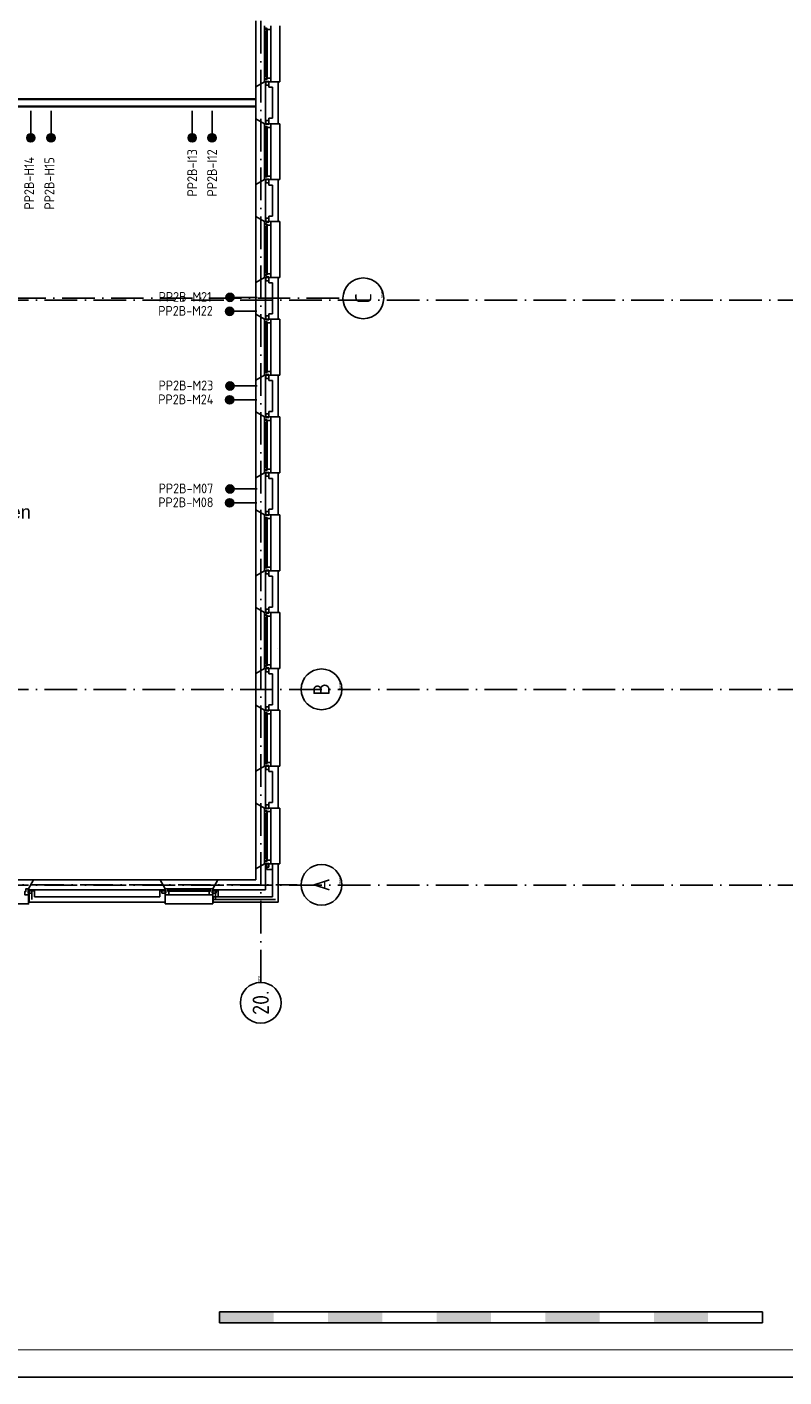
# Model space of a CAD drawing. Header units: millimetres. Extents: x -6587 to 112313, y 244 to 84344.
# Tile 27 of 42: x 79872 to 93809, y 244 to 25101. Entities that reach past the tile are written whole.
import ezdxf
from ezdxf.enums import TextEntityAlignment as Align

# ---------------------------------------------------------------- set-up
doc = ezdxf.new("R2010")
doc.units = ezdxf.units.MM
doc.header["$LTSCALE"] = 100
doc.linetypes.add('DASHDOT', pattern=[9, 6, -1.5, 0, -1.5])
doc.layers.get('0').update_dxf_attribs({"linetype": 'CONTINUOUS'})
for name, color, linetype in [('AL$1----_ALGEMEEN', 7, 'CONTINUOUS'), ('AL$7----_STRAMIEN', 1, 'DASHDOT'), ('AL21----_BUITENWAND', 4, 'CONTINUOUS'), ('AL21K---_ISOLATIE', 1, 'CONTINUOUS'), ('AL22----_BINNENWAND', 7, 'CONTINUOUS'), ('AL28----_KONSTRUKTIE', 3, 'CONTINUOUS'), ('AL31----_BUITENKOZ', 7, 'CONTINUOUS'), ('ALN-----_BLOCKNAAM', 2, 'CONTINUOUS'), ('ALXA3---_VOLZWART', 14, 'CONTINUOUS'), ('BOUW', 8, 'CONTINUOUS'), ('EB6441--_ATTRIB', 2, 'CONTINUOUS'), ('EL6441--_DATACOM', 3, 'CONTINUOUS'), ('LIJN025', 10, 'CONTINUOUS'), ('LIJN050', 90, 'CONTINUOUS'), ('SCHAALBALK', 10, 'CONTINUOUS'), ('TEKST25', 1, 'CONTINUOUS'), ('TEKST35', 50, 'CONTINUOUS'), ('TEKST50', 90, 'CONTINUOUS')]:
    doc.layers.add(name, color=color, linetype=linetype)
doc.styles.add('1_8', font='iso', dxfattribs={"width": 0.7, "height": 1.8})
doc.styles.add('BURO-025', font='BUROFONT.shx', dxfattribs={"height": 250})
doc.styles.add('ISO', font='ISO.SHX')
doc.styles.add('NORATT', font='isocp.shx')
doc.styles.add('ROMAND', font='romand')
doc.styles.get("Standard").update_dxf_attribs({"font": 'iso.shx'})

# ---------------------------------------------------------------- blocks, each defined once
blk = doc.blocks.new('A0-G')
at = {"layer": 'LIJN025'}
blk.add_lwpolyline([(1189, 841), (1189, 0), (0, 0), (0, 841)], close=True, dxfattribs=at)
at = {"layer": 'LIJN050', "const_width": 0.2}
blk.add_lwpolyline([(1184, 836), (25, 836), (25, 5), (1184, 5)], close=True, dxfattribs=at)
at = {"layer": 'SCHAALBALK'}
for p, q in [((900, 12), (900, 10)), ((1000, 12), (900, 12)), ((900, 10), (1000, 10)), ((1000, 10), (1000, 12))]:
    blk.add_line(p, q, dxfattribs=at)
for points in [[(900, 10), (900, 12), (910, 10), (910, 12)], [(920, 10), (920, 12), (930, 10), (930, 12)], [(940, 10), (940, 12), (950, 10), (950, 12)], [(960, 10), (960, 12), (970, 10), (970, 12)], [(980, 10), (980, 12), (990, 10), (990, 12)]]:
    blk.add_solid(points, dxfattribs=at)
at = {"layer": 'TEKST25', "style": 'ROMAND', "width": 2.899115}
blk.add_attdef('STATUS', text='', height=2.5, dxfattribs=at).set_placement((1143, 71.5), (1182, 71.5), align=Align.FIT)
at = {"layer": 'TEKST25', "style": 'ISO'}
for tag, p in [('E', (1144.25, 66)), ('NAAM-E', (1155.75, 66)), ('DATUM-E', (1174, 66)), ('D', (1144.25, 61)), ('NAAM-D', (1155.75, 61)), ('DATUM-D', (1174, 61)), ('C', (1144.25, 56)), ('NAAM-C', (1155.75, 56)), ('DATUM-C', (1174, 56)), ('B', (1144.25, 51)), ('NAAM-B', (1155.75, 51)), ('DATUM-B', (1174, 51)), ('A', (1144.25, 46)), ('NAAM-A', (1155.75, 46)), ('DATUM-A', (1174, 46))]:
    blk.add_attdef(tag, text='', height=2.5, dxfattribs=at).set_placement(p, align=Align.CENTER)
for tag, p in [('DATUM', (1021.75, 36.25)), ('SCHAAL', (1057, 36.25)), ('GETEKEND', (1087.25, 36.25)), ('GECONTOL.', (1122, 36.25)), ('FORMAAT', (1152.25, 28.25))]:
    blk.add_attdef(tag, p, '', height=2.5, dxfattribs=at)
at = {"layer": 'TEKST35', "style": 'ISO'}
for tag, p in [('PROJECT', (1023.5, 72.5)), ('PLAATS', (1023.5, 63.5)), ('INSTALLATIE-REGEL1', (1023.5, 52.5)), ('INSTALLATIE-REGEL2', (1023.5, 43.5))]:
    blk.add_attdef(tag, p, '', height=4, dxfattribs=at)
blk.add_attdef('PROJ.NR.', text='', height=4, dxfattribs=at).set_placement((1170, 23), align=Align.CENTER)
at = {"layer": 'TEKST50', "style": 'ISO'}
blk.add_attdef('FILE-NAAM', text='', height=5, dxfattribs=at).set_placement((1162.5, 7.5), align=Align.CENTER)
blk = doc.blocks.new('ES4X2')
for p, q in [((-0.45, 1.4), (-0.45, 2.6)), ((-0.15, 1.27), (-0.15, 2.73)), ((0.15, 1.27), (0.15, 2.73)), ((0.45, 1.4), (0.45, 2.6)), ((0, 1.25), (0, -3))]:
    blk.add_line(p, q)
blk.add_circle((0, 2), 0.75)
at = {"style": '1_8', "flags": 8}
for tag, p in [('NUMMER', (1.25, 3.5)), ('CODE', (-1.25, 3.5))]:
    blk.add_attdef(tag, text='', height=1.8, rotation=90, dxfattribs=at).set_placement(p, align=Align.MIDDLE_LEFT)
blk.add_attdef('M_CODE', text='', height=1.8, dxfattribs=at).set_placement((0, 0), align=Align.MIDDLE_CENTER)
blk = doc.blocks.new('1010')
at = {"layer": 'AL$7----_STRAMIEN', "color": 7, "linetype": 'Continuous'}
blk.add_circle((0, 750), 750, dxfattribs=at)
at = {"layer": 'AL$7----_STRAMIEN', "color": 3, "linetype": 'Continuous'}
blk.add_attdef('STR-NAAM', text='', height=600, rotation=360, dxfattribs=at).set_placement((0, 750), align=Align.MIDDLE)
at = {"layer": 'ALN-----_BLOCKNAAM', "linetype": 'Continuous'}
blk.add_text('1010', height=100, dxfattribs=at).set_placement((0, 0))
blk = doc.blocks.new('1011')
at = {"layer": 'AL$7----_STRAMIEN', "color": 7, "linetype": 'Continuous'}
blk.add_circle((-750, 0), 750, dxfattribs=at)
at = {"layer": 'AL$7----_STRAMIEN', "color": 3, "linetype": 'Continuous'}
blk.add_attdef('STR-NAAM', text='', height=600, rotation=360, dxfattribs=at).set_placement((-750, 0), align=Align.MIDDLE)
at = {"layer": 'ALN-----_BLOCKNAAM', "linetype": 'Continuous'}
blk.add_text('1011', height=100, dxfattribs=at).set_placement((0, 0))

msp = doc.modelspace()

# ---------------------------------------------------------------- linework, layer by layer
at = {"layer": 'AL$1----_ALGEMEEN', "color": 8}
msp.add_line((84474.8, 13665), (84474.8, 13665), dxfattribs=at)
at = {"layer": 'AL$7----_STRAMIEN', "color": 1}
for p, q in [((84174.8, 7509.2), (84174.8, 76734.4)), ((94298.3, 20073.8), (16060, 20073.8)), ((85619.2, 20105), (73179.8, 20105)), ((94298.3, 12904.9), (16060, 12904.9)), ((94298.3, 9298.7), (16060, 9298.7)), ((66451.1, 9305), (84848.1, 9305))]:
    msp.add_line(p, q, dxfattribs=at)
at = {"layer": 'AL21----_BUITENWAND', "color": 8}
for p, q in [((84325.8, 23990), (84325.8, 24090)), ((84325.8, 24090), (84494.8, 24090)), ((84394.8, 23990), (84325.8, 23990)), ((84394.8, 23420), (84394.8, 23990)), ((84494.8, 24090), (84494.8, 23320)), ((84325.8, 23420), (84394.8, 23420)), ((84325.8, 23320), (84325.8, 23420)), ((84494.8, 23320), (84325.8, 23320)), ((84325.8, 22190), (84325.8, 22290)), ((84325.8, 22290), (84494.8, 22290)), ((84394.8, 22190), (84325.8, 22190)), ((84394.8, 21620), (84394.8, 22190)), ((84494.8, 22290), (84494.8, 21520)), ((84325.8, 21620), (84394.8, 21620)), ((84325.8, 21520), (84325.8, 21620)), ((84494.8, 21520), (84325.8, 21520)), ((84325.8, 20390), (84325.8, 20490)), ((84325.8, 20490), (84494.8, 20490)), ((84394.8, 20390), (84325.8, 20390)), ((84394.8, 19820), (84394.8, 20390)), ((84494.8, 20490), (84494.8, 19720)), ((84325.8, 19820), (84394.8, 19820)), ((84325.8, 19720), (84325.8, 19820)), ((84494.8, 19720), (84325.8, 19720)), ((84325.8, 18590), (84325.8, 18690)), ((84325.8, 18690), (84494.8, 18690)), ((84494.8, 18690), (84494.8, 17920)), ((84394.8, 18590), (84325.8, 18590)), ((84394.8, 18020), (84394.8, 18590)), ((84325.8, 18020), (84394.8, 18020)), ((84325.8, 17920), (84325.8, 18020)), ((84494.8, 17920), (84325.8, 17920)), ((84325.8, 16790), (84325.8, 16890)), ((84325.8, 16890), (84494.8, 16890)), ((84394.8, 16790), (84325.8, 16790)), ((84394.8, 16220), (84394.8, 16790)), ((84494.8, 16890), (84494.8, 16120)), ((84325.8, 16220), (84394.8, 16220)), ((84325.8, 16120), (84325.8, 16220)), ((84494.8, 16120), (84325.8, 16120)), ((84325.8, 14990), (84325.8, 15090)), ((84325.8, 15090), (84494.8, 15090)), ((84394.8, 14990), (84325.8, 14990)), ((84394.8, 14420), (84394.8, 14990)), ((84494.8, 15090), (84494.8, 14320)), ((84325.8, 14420), (84394.8, 14420)), ((84325.8, 14320), (84325.8, 14420)), ((84494.8, 14320), (84325.8, 14320)), ((84325.8, 13190), (84325.8, 13290)), ((84325.8, 13290), (84494.8, 13290)), ((84394.8, 13190), (84325.8, 13190)), ((84394.8, 12620), (84394.8, 13190)), ((84494.8, 13290), (84494.8, 12520)), ((84325.8, 12620), (84394.8, 12620)), ((84325.8, 12520), (84325.8, 12620)), ((84494.8, 12520), (84325.8, 12520)), ((84325.8, 11390), (84325.8, 11490)), ((84325.8, 11490), (84494.8, 11490)), ((84494.8, 11490), (84494.8, 10720)), ((84394.8, 11390), (84325.8, 11390)), ((84394.8, 10820), (84394.8, 11390)), ((84325.8, 10820), (84394.8, 10820)), ((84325.8, 10720), (84325.8, 10820)), ((84494.8, 10720), (84325.8, 10720)), ((84494.8, 9690), (84284.8, 9690)), ((84284.8, 9690), (84284.8, 9590)), ((84284.8, 9590), (84394.8, 9590)), ((84494.8, 9690), (84394.8, 9690)), ((84394.8, 9690), (84394.8, 9085)), ((84394.8, 9690), (84394.8, 9085)), ((84494.8, 9690), (84394.8, 9690)), ((84394.8, 9590), (84394.8, 9085)), ((84494.8, 8985), (84494.8, 9690)), ((84494.8, 8985), (84494.8, 9690)), ((84494.8, 8985), (84494.8, 9690)), ((80009.8, 9195), (79909.8, 9195)), ((79909.8, 9195), (79909.8, 8985)), ((79909.8, 8985), (82416.8, 8985)), ((80009.8, 9085), (80009.8, 9195)), ((82316.8, 9085), (80009.8, 9085)), ((82316.8, 9195), (82316.8, 9085)), ((82416.8, 9195), (82316.8, 9195)), ((82416.8, 8985), (82416.8, 9195)), ((83291.8, 9195), (83291.8, 8985)), ((83391.8, 9195), (83291.8, 9195)), ((83291.8, 8985), (84494.8, 8985)), ((84394.8, 9085), (83299.8, 9085)), ((83299.8, 9085), (83299.8, 8985)), ((84394.8, 9085), (83299.8, 9085)), ((83299.8, 9085), (83299.8, 8985)), ((83299.8, 8985), (84494.8, 8985)), ((83299.8, 8985), (84494.8, 8985)), ((83391.8, 9085), (83391.8, 9195)), ((84394.8, 9085), (83391.8, 9085))]:
    msp.add_line(p, q, dxfattribs=at)
at = {"layer": 'AL21K---_ISOLATIE', "color": 8, "linetype": 'Continuous'}
for p, q in [((84264.8, 23990), (84264.8, 23420)), ((84264.8, 22190), (84264.8, 21620)), ((84264.8, 20390), (84264.8, 19820)), ((84264.8, 18590), (84264.8, 18020)), ((84264.8, 16790), (84264.8, 16220)), ((84264.8, 14990), (84264.8, 14420)), ((84264.8, 13190), (84264.8, 12620)), ((84264.8, 11390), (84264.8, 10820))]:
    msp.add_line(p, q, dxfattribs=at)
at = {"layer": 'AL22----_BINNENWAND', "color": 8}
for p, q in [((78174.8, 23780), (84084.8, 23780)), ((84084.8, 23630), (78174.8, 23630)), ((84084.8, 23780), (84084.8, 23630))]:
    msp.add_line(p, q, dxfattribs=at)
at = {"layer": 'AL22----_BINNENWAND', "color": 8, "linetype": 'Continuous'}
for p, q in [((84084.8, 23765), (78174.8, 23765)), ((84084.8, 23645), (78174.8, 23645))]:
    msp.add_line(p, q, dxfattribs=at)
at = {"layer": 'AL28----_KONSTRUKTIE', "color": 8}
for p, q in [((84084.8, 23997.6), (84244.8, 24090)), ((84084.8, 23412.4), (84084.8, 23997.6)), ((84244.8, 24090), (84264.8, 24090)), ((84264.8, 24090), (84264.8, 23320)), ((84244.8, 23320), (84084.8, 23412.4)), ((84264.8, 23320), (84244.8, 23320)), ((84084.8, 22197.6), (84244.8, 22290)), ((84084.8, 21612.4), (84084.8, 22197.6)), ((84244.8, 22290), (84264.8, 22290)), ((84264.8, 22290), (84264.8, 21520)), ((84394.8, 22290), (84394.8, 22290)), ((84244.8, 21520), (84084.8, 21612.4)), ((84264.8, 21520), (84244.8, 21520)), ((84084.8, 20397.6), (84244.8, 20490)), ((84084.8, 19812.4), (84084.8, 20397.6)), ((84244.8, 20490), (84264.8, 20490)), ((84264.8, 20490), (84264.8, 19720)), ((84244.8, 19720), (84084.8, 19812.4)), ((84264.8, 19720), (84244.8, 19720)), ((84084.8, 18597.6), (84244.8, 18690)), ((84244.8, 18690), (84264.8, 18690)), ((84264.8, 18690), (84264.8, 17920)), ((84084.8, 18012.4), (84084.8, 18597.6)), ((84244.8, 17920), (84084.8, 18012.4)), ((84264.8, 17920), (84244.8, 17920)), ((84084.8, 16797.6), (84244.8, 16890)), ((84084.8, 16212.4), (84084.8, 16797.6)), ((84244.8, 16890), (84264.8, 16890)), ((84264.8, 16890), (84264.8, 16120)), ((84244.8, 16120), (84084.8, 16212.4)), ((84264.8, 16120), (84244.8, 16120)), ((84084.8, 14997.6), (84244.8, 15090)), ((84084.8, 14412.4), (84084.8, 14997.6)), ((84244.8, 15090), (84264.8, 15090)), ((84264.8, 15090), (84264.8, 14320)), ((84244.8, 14320), (84084.8, 14412.4)), ((84264.8, 14320), (84244.8, 14320)), ((84084.8, 13197.6), (84244.8, 13290)), ((84084.8, 12612.4), (84084.8, 13197.6)), ((84244.8, 13290), (84264.8, 13290)), ((84264.8, 13290), (84264.8, 12520)), ((84244.8, 12520), (84084.8, 12612.4)), ((84264.8, 12520), (84244.8, 12520)), ((84084.8, 11397.6), (84244.8, 11490)), ((84244.8, 11490), (84264.8, 11490)), ((84264.8, 11490), (84264.8, 10720)), ((84084.8, 10812.4), (84084.8, 11397.6)), ((84244.8, 10720), (84084.8, 10812.4)), ((84264.8, 10720), (84244.8, 10720)), ((79994.2, 9395), (79901.8, 9235)), ((79901.8, 9235), (79901.8, 9215)), ((79901.8, 9215), (82416.8, 9215)), ((82324.5, 9395), (79994.2, 9395)), ((82416.8, 9235), (82324.5, 9395)), ((82416.8, 9215), (82416.8, 9235))]:
    msp.add_line(p, q, dxfattribs=at)
at = {"layer": 'AL28----_KONSTRUKTIE', "color": 8, "linetype": 'Continuous'}
for p, q in [((84244.8, 9690), (84084.8, 9597.6)), ((84084.8, 9597.6), (84084.8, 9395)), ((84264.8, 9690), (84244.8, 9690)), ((84264.8, 9215), (84264.8, 9690)), ((83384.2, 9395), (83291.8, 9235)), ((83291.8, 9235), (83291.8, 9215)), ((83291.8, 9215), (84264.8, 9215)), ((84084.8, 9395), (83384.2, 9395))]:
    msp.add_line(p, q, dxfattribs=at)
at = {"layer": 'AL31----_BUITENKOZ', "color": 8}
for p, q in [((84084.8, 25212.4), (84084.8, 23997.6)), ((84244.8, 25076), (84244.8, 25120)), ((84358.8, 25120), (84358.8, 25053)), ((84524.8, 24090), (84524.8, 25120)), ((84241.8, 25063.3), (84246.1, 25065.7)), ((84241.8, 25020.8), (84241.8, 25063.3)), ((84282.8, 25020.8), (84241.8, 25020.8)), ((84241.8, 24189.2), (84241.8, 25020.8)), ((84244.1, 25020.8), (84257.7, 25020.8)), ((84244.1, 25003.8), (84244.1, 25020.8)), ((84257.7, 25003.8), (84244.1, 25003.8)), ((84280.8, 25076), (84244.8, 25076)), ((84246.1, 25065.7), (84246.1, 25072.8)), ((84246.1, 25072.8), (84275.8, 25072.8)), ((84257.7, 25020.8), (84257.7, 25003.8)), ((84275.8, 25072.8), (84275.8, 25050.3)), ((84275.8, 25050.3), (84280.8, 25050.3)), ((84280.8, 25070), (84280.8, 25076)), ((84295.8, 25070), (84280.8, 25070)), ((84280.8, 25050.3), (84280.8, 25058.3)), ((84280.8, 25058.3), (84295.8, 25058.3)), ((84282.8, 25003.8), (84282.8, 25020.8)), ((84295.8, 25005.9), (84282.8, 25003.8)), ((84295.8, 25053), (84295.8, 25070)), ((84295.8, 25058.3), (84295.8, 25053)), ((84358.8, 25053), (84295.8, 25053)), ((84295.8, 25053), (84295.8, 25005.9)), ((84295.8, 24204.1), (84295.8, 25005.9)), ((84358.8, 24157), (84358.8, 25053)), ((84282.8, 24189.2), (84241.8, 24189.2)), ((84241.8, 24189.2), (84241.8, 24146.7)), ((84241.8, 24146.7), (84246.1, 24144.2)), ((84257.7, 24206.2), (84244.1, 24206.2)), ((84244.1, 24206.2), (84244.1, 24189.2)), ((84244.1, 24189.2), (84257.7, 24189.2)), ((84280.8, 24134), (84244.8, 24134)), ((84244.8, 24134), (84244.8, 24090)), ((84246.1, 24144.2), (84246.1, 24137.2)), ((84246.1, 24137.2), (84275.8, 24137.2)), ((84257.7, 24189.2), (84257.7, 24206.2)), ((84275.8, 24137.2), (84275.8, 24159.7)), ((84275.8, 24159.7), (84280.8, 24159.7)), ((84280.8, 24159.7), (84280.8, 24151.7)), ((84280.8, 24151.7), (84295.8, 24151.7)), ((84295.8, 24140), (84280.8, 24140)), ((84280.8, 24140), (84280.8, 24134)), ((84295.8, 24204.1), (84282.8, 24206.2)), ((84282.8, 24206.2), (84282.8, 24189.2)), ((84295.8, 24157), (84295.8, 24204.1)), ((84358.8, 24157), (84295.8, 24157)), ((84295.8, 24157), (84295.8, 24140)), ((84295.8, 24151.7), (84295.8, 24157)), ((84358.8, 24090), (84358.8, 24157)), ((84084.8, 23997.6), (84244.8, 24090)), ((84244.8, 24090), (84524.8, 24090)), ((84244.8, 24090), (84269.8, 24090)), ((84269.8, 24100), (84325.8, 24100)), ((84269.8, 24029), (84269.8, 24100)), ((84269.8, 24090), (84269.8, 24100)), ((84269.8, 24100), (84325.8, 24100)), ((84325.8, 24029), (84269.8, 24029)), ((84325.8, 24100), (84325.8, 24029)), ((84325.8, 24100), (84325.8, 24090)), ((84325.8, 24090), (84358.8, 24090)), ((84244.8, 23320), (84084.8, 23412.4)), ((84084.8, 23412.4), (84084.8, 22197.6)), ((84325.8, 23381), (84269.8, 23381)), ((84269.8, 23381), (84269.8, 23310)), ((84325.8, 23310), (84325.8, 23381)), ((84524.8, 23320), (84244.8, 23320)), ((84244.8, 22340), (84244.8, 23270)), ((84269.8, 23310), (84325.8, 23310)), ((84358.8, 22357), (84358.8, 23253)), ((84524.8, 22290), (84524.8, 23320)), ((84084.8, 22197.6), (84244.8, 22290)), ((84244.8, 22290), (84524.8, 22290)), ((84269.8, 22300), (84325.8, 22300)), ((84269.8, 22229), (84269.8, 22300)), ((84325.8, 22229), (84269.8, 22229)), ((84325.8, 22300), (84325.8, 22229)), ((84244.8, 21520), (84084.8, 21612.4)), ((84084.8, 21612.4), (84084.8, 20397.6)), ((84241.8, 21463.3), (84246.1, 21465.7)), ((84241.8, 21420.8), (84241.8, 21463.3)), ((84282.8, 21420.8), (84241.8, 21420.8)), ((84241.8, 20589.2), (84241.8, 21420.8)), ((84244.1, 21420.8), (84257.7, 21420.8)), ((84244.1, 21403.8), (84244.1, 21420.8)), ((84257.7, 21403.8), (84244.1, 21403.8)), ((84524.8, 21520), (84244.8, 21520)), ((84244.8, 21520), (84269.8, 21520)), ((84244.8, 21476), (84244.8, 21520)), ((84280.8, 21476), (84244.8, 21476)), ((84246.1, 21465.7), (84246.1, 21472.8)), ((84246.1, 21472.8), (84275.8, 21472.8)), ((84257.7, 21420.8), (84257.7, 21403.8)), ((84325.8, 21581), (84269.8, 21581)), ((84269.8, 21581), (84269.8, 21510)), ((84269.8, 21520), (84269.8, 21510)), ((84269.8, 21510), (84325.8, 21510)), ((84269.8, 21510), (84325.8, 21510)), ((84275.8, 21472.8), (84275.8, 21450.3)), ((84275.8, 21450.3), (84280.8, 21450.3)), ((84280.8, 21470), (84280.8, 21476)), ((84295.8, 21470), (84280.8, 21470)), ((84280.8, 21450.3), (84280.8, 21458.3)), ((84280.8, 21458.3), (84295.8, 21458.3)), ((84282.8, 21403.8), (84282.8, 21420.8)), ((84295.8, 21405.9), (84282.8, 21403.8)), ((84295.8, 21453), (84295.8, 21470)), ((84295.8, 21458.3), (84295.8, 21453)), ((84358.8, 21453), (84295.8, 21453)), ((84295.8, 21453), (84295.8, 21405.9)), ((84295.8, 20604.1), (84295.8, 21405.9)), ((84325.8, 21510), (84325.8, 21581)), ((84325.8, 21510), (84325.8, 21520)), ((84325.8, 21520), (84358.8, 21520)), ((84358.8, 21520), (84358.8, 21453)), ((84358.8, 20557), (84358.8, 21453)), ((84524.8, 20490), (84524.8, 21520)), ((84084.8, 20397.6), (84244.8, 20490)), ((84282.8, 20589.2), (84241.8, 20589.2)), ((84241.8, 20589.2), (84241.8, 20546.7)), ((84241.8, 20546.7), (84246.1, 20544.2)), ((84257.7, 20606.2), (84244.1, 20606.2)), ((84244.1, 20606.2), (84244.1, 20589.2)), ((84244.1, 20589.2), (84257.7, 20589.2)), ((84280.8, 20534), (84244.8, 20534)), ((84244.8, 20534), (84244.8, 20490)), ((84244.8, 20490), (84524.8, 20490)), ((84244.8, 20490), (84269.8, 20490)), ((84246.1, 20544.2), (84246.1, 20537.2)), ((84246.1, 20537.2), (84275.8, 20537.2)), ((84257.7, 20589.2), (84257.7, 20606.2)), ((84269.8, 20500), (84325.8, 20500)), ((84269.8, 20429), (84269.8, 20500)), ((84269.8, 20490), (84269.8, 20500)), ((84269.8, 20500), (84325.8, 20500)), ((84325.8, 20429), (84269.8, 20429)), ((84275.8, 20537.2), (84275.8, 20559.7)), ((84275.8, 20559.7), (84280.8, 20559.7)), ((84280.8, 20559.7), (84280.8, 20551.7)), ((84280.8, 20551.7), (84295.8, 20551.7)), ((84295.8, 20540), (84280.8, 20540)), ((84280.8, 20540), (84280.8, 20534)), ((84295.8, 20604.1), (84282.8, 20606.2)), ((84282.8, 20606.2), (84282.8, 20589.2)), ((84295.8, 20557), (84295.8, 20604.1)), ((84358.8, 20557), (84295.8, 20557)), ((84295.8, 20557), (84295.8, 20540)), ((84295.8, 20551.7), (84295.8, 20557)), ((84325.8, 20500), (84325.8, 20429)), ((84325.8, 20500), (84325.8, 20490)), ((84325.8, 20490), (84358.8, 20490)), ((84358.8, 20490), (84358.8, 20557)), ((84244.8, 19720), (84084.8, 19812.4)), ((84084.8, 19812.4), (84084.8, 18597.6)), ((84524.8, 19720), (84244.8, 19720)), ((84244.8, 18740), (84244.8, 19670)), ((84325.8, 19781), (84269.8, 19781)), ((84269.8, 19781), (84269.8, 19710)), ((84269.8, 19710), (84325.8, 19710)), ((84325.8, 19710), (84325.8, 19781)), ((84358.8, 18757), (84358.8, 19653)), ((84524.8, 18690), (84524.8, 19720)), ((84084.8, 18597.6), (84244.8, 18690)), ((84244.8, 18690), (84524.8, 18690)), ((84269.8, 18700), (84325.8, 18700)), ((84269.8, 18629), (84269.8, 18700)), ((84325.8, 18700), (84325.8, 18629)), ((84325.8, 18629), (84269.8, 18629)), ((84244.8, 17920), (84084.8, 18012.4)), ((84084.8, 18012.4), (84084.8, 16797.6)), ((84524.8, 17920), (84244.8, 17920)), ((84244.8, 17920), (84269.8, 17920)), ((84244.8, 17876), (84244.8, 17920)), ((84325.8, 17981), (84269.8, 17981)), ((84269.8, 17981), (84269.8, 17910)), ((84269.8, 17920), (84269.8, 17910)), ((84269.8, 17910), (84325.8, 17910)), ((84269.8, 17910), (84325.8, 17910)), ((84325.8, 17910), (84325.8, 17981)), ((84325.8, 17910), (84325.8, 17920)), ((84325.8, 17920), (84358.8, 17920)), ((84358.8, 17920), (84358.8, 17853)), ((84524.8, 16890), (84524.8, 17920)), ((84241.8, 17863.3), (84246.1, 17865.7)), ((84241.8, 17820.8), (84241.8, 17863.3)), ((84282.8, 17820.8), (84241.8, 17820.8)), ((84241.8, 16989.2), (84241.8, 17820.8)), ((84244.1, 17820.8), (84257.7, 17820.8)), ((84244.1, 17803.8), (84244.1, 17820.8)), ((84257.7, 17803.8), (84244.1, 17803.8)), ((84280.8, 17876), (84244.8, 17876)), ((84246.1, 17865.7), (84246.1, 17872.8)), ((84246.1, 17872.8), (84275.8, 17872.8)), ((84257.7, 17820.8), (84257.7, 17803.8)), ((84275.8, 17872.8), (84275.8, 17850.3)), ((84275.8, 17850.3), (84280.8, 17850.3)), ((84280.8, 17870), (84280.8, 17876)), ((84295.8, 17870), (84280.8, 17870)), ((84280.8, 17850.3), (84280.8, 17858.3)), ((84280.8, 17858.3), (84295.8, 17858.3)), ((84282.8, 17803.8), (84282.8, 17820.8)), ((84295.8, 17805.9), (84282.8, 17803.8)), ((84295.8, 17853), (84295.8, 17870)), ((84295.8, 17858.3), (84295.8, 17853)), ((84358.8, 17853), (84295.8, 17853)), ((84295.8, 17853), (84295.8, 17805.9)), ((84295.8, 17004.1), (84295.8, 17805.9)), ((84358.8, 16957), (84358.8, 17853)), ((84282.8, 16989.2), (84241.8, 16989.2)), ((84241.8, 16989.2), (84241.8, 16946.7)), ((84241.8, 16946.7), (84246.1, 16944.2)), ((84257.7, 17006.2), (84244.1, 17006.2)), ((84244.1, 17006.2), (84244.1, 16989.2)), ((84244.1, 16989.2), (84257.7, 16989.2)), ((84280.8, 16934), (84244.8, 16934)), ((84244.8, 16934), (84244.8, 16890)), ((84246.1, 16944.2), (84246.1, 16937.2)), ((84246.1, 16937.2), (84275.8, 16937.2)), ((84257.7, 16989.2), (84257.7, 17006.2)), ((84275.8, 16937.2), (84275.8, 16959.7)), ((84275.8, 16959.7), (84280.8, 16959.7)), ((84280.8, 16959.7), (84280.8, 16951.7)), ((84280.8, 16951.7), (84295.8, 16951.7)), ((84295.8, 16940), (84280.8, 16940)), ((84280.8, 16940), (84280.8, 16934)), ((84295.8, 17004.1), (84282.8, 17006.2)), ((84282.8, 17006.2), (84282.8, 16989.2)), ((84295.8, 16957), (84295.8, 17004.1)), ((84358.8, 16957), (84295.8, 16957)), ((84295.8, 16957), (84295.8, 16940)), ((84295.8, 16951.7), (84295.8, 16957)), ((84358.8, 16890), (84358.8, 16957)), ((84084.8, 16797.6), (84244.8, 16890)), ((84244.8, 16890), (84524.8, 16890)), ((84244.8, 16890), (84269.8, 16890)), ((84269.8, 16900), (84325.8, 16900)), ((84269.8, 16829), (84269.8, 16900)), ((84269.8, 16890), (84269.8, 16900)), ((84269.8, 16900), (84325.8, 16900)), ((84325.8, 16829), (84269.8, 16829)), ((84325.8, 16900), (84325.8, 16829)), ((84325.8, 16900), (84325.8, 16890)), ((84325.8, 16890), (84358.8, 16890)), ((84244.8, 16120), (84084.8, 16212.4)), ((84084.8, 16212.4), (84084.8, 14997.6)), ((84325.8, 16181), (84269.8, 16181)), ((84269.8, 16181), (84269.8, 16110)), ((84325.8, 16110), (84325.8, 16181)), ((84524.8, 16120), (84244.8, 16120)), ((84244.8, 15140), (84244.8, 16070)), ((84269.8, 16110), (84325.8, 16110)), ((84358.8, 15157), (84358.8, 16053)), ((84524.8, 15090), (84524.8, 16120)), ((84084.8, 14997.6), (84244.8, 15090)), ((84244.8, 15090), (84524.8, 15090)), ((84269.8, 15100), (84325.8, 15100)), ((84269.8, 15029), (84269.8, 15100)), ((84325.8, 15029), (84269.8, 15029)), ((84325.8, 15100), (84325.8, 15029)), ((84244.8, 14320), (84084.8, 14412.4)), ((84084.8, 14412.4), (84084.8, 13197.6)), ((84241.8, 14263.3), (84246.1, 14265.7)), ((84241.8, 14220.8), (84241.8, 14263.3)), ((84282.8, 14220.8), (84241.8, 14220.8)), ((84241.8, 13389.2), (84241.8, 14220.8)), ((84244.1, 14220.8), (84257.7, 14220.8)), ((84244.1, 14203.8), (84244.1, 14220.8)), ((84257.7, 14203.8), (84244.1, 14203.8)), ((84524.8, 14320), (84244.8, 14320)), ((84244.8, 14320), (84269.8, 14320)), ((84244.8, 14276), (84244.8, 14320)), ((84280.8, 14276), (84244.8, 14276)), ((84246.1, 14265.7), (84246.1, 14272.8)), ((84246.1, 14272.8), (84275.8, 14272.8)), ((84257.7, 14220.8), (84257.7, 14203.8)), ((84325.8, 14381), (84269.8, 14381)), ((84269.8, 14381), (84269.8, 14310)), ((84269.8, 14320), (84269.8, 14310)), ((84269.8, 14310), (84325.8, 14310)), ((84269.8, 14310), (84325.8, 14310)), ((84275.8, 14272.8), (84275.8, 14250.3)), ((84275.8, 14250.3), (84280.8, 14250.3)), ((84280.8, 14270), (84280.8, 14276)), ((84295.8, 14270), (84280.8, 14270)), ((84280.8, 14250.3), (84280.8, 14258.3)), ((84280.8, 14258.3), (84295.8, 14258.3)), ((84282.8, 14203.8), (84282.8, 14220.8)), ((84295.8, 14205.9), (84282.8, 14203.8)), ((84295.8, 14253), (84295.8, 14270)), ((84295.8, 14258.3), (84295.8, 14253)), ((84358.8, 14253), (84295.8, 14253)), ((84295.8, 14253), (84295.8, 14205.9)), ((84295.8, 13404.1), (84295.8, 14205.9)), ((84325.8, 14310), (84325.8, 14381)), ((84325.8, 14310), (84325.8, 14320)), ((84325.8, 14320), (84358.8, 14320)), ((84358.8, 14320), (84358.8, 14253)), ((84358.8, 13357), (84358.8, 14253)), ((84524.8, 13290), (84524.8, 14320)), ((84084.8, 13197.6), (84244.8, 13290)), ((84282.8, 13389.2), (84241.8, 13389.2)), ((84241.8, 13389.2), (84241.8, 13346.7)), ((84241.8, 13346.7), (84246.1, 13344.2)), ((84257.7, 13406.2), (84244.1, 13406.2)), ((84244.1, 13406.2), (84244.1, 13389.2)), ((84244.1, 13389.2), (84257.7, 13389.2)), ((84280.8, 13334), (84244.8, 13334)), ((84244.8, 13334), (84244.8, 13290)), ((84244.8, 13290), (84524.8, 13290)), ((84244.8, 13290), (84269.8, 13290)), ((84246.1, 13344.2), (84246.1, 13337.2)), ((84246.1, 13337.2), (84275.8, 13337.2)), ((84257.7, 13389.2), (84257.7, 13406.2)), ((84269.8, 13300), (84325.8, 13300)), ((84269.8, 13229), (84269.8, 13300)), ((84269.8, 13290), (84269.8, 13300)), ((84269.8, 13300), (84325.8, 13300)), ((84325.8, 13229), (84269.8, 13229)), ((84275.8, 13337.2), (84275.8, 13359.7)), ((84275.8, 13359.7), (84280.8, 13359.7)), ((84280.8, 13359.7), (84280.8, 13351.7)), ((84280.8, 13351.7), (84295.8, 13351.7)), ((84295.8, 13340), (84280.8, 13340)), ((84280.8, 13340), (84280.8, 13334)), ((84295.8, 13404.1), (84282.8, 13406.2)), ((84282.8, 13406.2), (84282.8, 13389.2)), ((84295.8, 13357), (84295.8, 13404.1)), ((84358.8, 13357), (84295.8, 13357)), ((84295.8, 13357), (84295.8, 13340)), ((84295.8, 13351.7), (84295.8, 13357)), ((84325.8, 13300), (84325.8, 13229)), ((84325.8, 13300), (84325.8, 13290)), ((84325.8, 13290), (84358.8, 13290)), ((84358.8, 13290), (84358.8, 13357)), ((84244.8, 12520), (84084.8, 12612.4)), ((84084.8, 12612.4), (84084.8, 11397.6)), ((84524.8, 12520), (84244.8, 12520)), ((84244.8, 11540), (84244.8, 12470)), ((84325.8, 12581), (84269.8, 12581)), ((84269.8, 12581), (84269.8, 12510)), ((84269.8, 12510), (84325.8, 12510)), ((84325.8, 12510), (84325.8, 12581)), ((84358.8, 11557), (84358.8, 12453)), ((84524.8, 11490), (84524.8, 12520)), ((84084.8, 11397.6), (84244.8, 11490)), ((84244.8, 11490), (84524.8, 11490)), ((84269.8, 11500), (84325.8, 11500)), ((84269.8, 11429), (84269.8, 11500)), ((84325.8, 11500), (84325.8, 11429)), ((84325.8, 11429), (84269.8, 11429)), ((84244.8, 10720), (84084.8, 10812.4)), ((84084.8, 10812.4), (84084.8, 9597.6)), ((84524.8, 10720), (84244.8, 10720)), ((84244.8, 10720), (84269.8, 10720)), ((84244.8, 10676), (84244.8, 10720)), ((84325.8, 10781), (84269.8, 10781)), ((84269.8, 10781), (84269.8, 10710)), ((84269.8, 10720), (84269.8, 10710)), ((84269.8, 10710), (84325.8, 10710)), ((84269.8, 10710), (84325.8, 10710)), ((84325.8, 10710), (84325.8, 10781)), ((84325.8, 10710), (84325.8, 10720)), ((84325.8, 10720), (84358.8, 10720)), ((84358.8, 10720), (84358.8, 10653)), ((84524.8, 9690), (84524.8, 10720)), ((84241.8, 10663.3), (84246.1, 10665.7)), ((84241.8, 10620.8), (84241.8, 10663.3)), ((84282.8, 10620.8), (84241.8, 10620.8)), ((84241.8, 9789.2), (84241.8, 10620.8)), ((84244.1, 10620.8), (84257.7, 10620.8)), ((84244.1, 10603.8), (84244.1, 10620.8)), ((84257.7, 10603.8), (84244.1, 10603.8)), ((84280.8, 10676), (84244.8, 10676)), ((84246.1, 10665.7), (84246.1, 10672.8)), ((84246.1, 10672.8), (84275.8, 10672.8)), ((84257.7, 10620.8), (84257.7, 10603.8)), ((84275.8, 10672.8), (84275.8, 10650.3)), ((84275.8, 10650.3), (84280.8, 10650.3)), ((84280.8, 10670), (84280.8, 10676)), ((84295.8, 10670), (84280.8, 10670)), ((84280.8, 10650.3), (84280.8, 10658.3)), ((84280.8, 10658.3), (84295.8, 10658.3)), ((84282.8, 10603.8), (84282.8, 10620.8)), ((84295.8, 10605.9), (84282.8, 10603.8)), ((84295.8, 10653), (84295.8, 10670)), ((84295.8, 10658.3), (84295.8, 10653)), ((84358.8, 10653), (84295.8, 10653)), ((84295.8, 10653), (84295.8, 10605.9)), ((84295.8, 9804.1), (84295.8, 10605.9)), ((84358.8, 9757), (84358.8, 10653)), ((84282.8, 9789.2), (84241.8, 9789.2)), ((84241.8, 9789.2), (84241.8, 9746.7)), ((84241.8, 9746.7), (84246.1, 9744.2)), ((84257.7, 9806.2), (84244.1, 9806.2)), ((84244.1, 9806.2), (84244.1, 9789.2)), ((84244.1, 9789.2), (84257.7, 9789.2)), ((84280.8, 9734), (84244.8, 9734)), ((84244.8, 9734), (84244.8, 9690)), ((84246.1, 9744.2), (84246.1, 9737.2)), ((84246.1, 9737.2), (84275.8, 9737.2)), ((84257.7, 9789.2), (84257.7, 9806.2)), ((84269.8, 9700), (84325.8, 9700)), ((84269.8, 9629), (84269.8, 9700)), ((84269.8, 9690), (84269.8, 9700)), ((84269.8, 9700), (84325.8, 9700)), ((84275.8, 9737.2), (84275.8, 9759.7)), ((84275.8, 9759.7), (84280.8, 9759.7)), ((84280.8, 9759.7), (84280.8, 9751.7)), ((84280.8, 9751.7), (84295.8, 9751.7)), ((84295.8, 9740), (84280.8, 9740)), ((84280.8, 9740), (84280.8, 9734)), ((84295.8, 9804.1), (84282.8, 9806.2)), ((84282.8, 9806.2), (84282.8, 9789.2)), ((84295.8, 9757), (84295.8, 9804.1)), ((84358.8, 9757), (84295.8, 9757)), ((84295.8, 9757), (84295.8, 9740)), ((84295.8, 9751.7), (84295.8, 9757)), ((84325.8, 9700), (84325.8, 9629)), ((84325.8, 9700), (84325.8, 9690)), ((84358.8, 9690), (84358.8, 9757)), ((84084.8, 9597.6), (84244.8, 9690)), ((84244.8, 9690), (84524.8, 9690)), ((84244.8, 9690), (84269.8, 9690)), ((84325.8, 9629), (84269.8, 9629)), ((84325.8, 9690), (84358.8, 9690)), ((83384.2, 9395), (82324.5, 9395)), ((82324.5, 9395), (82416.8, 9235)), ((82355.8, 9154), (82355.8, 9210)), ((82355.8, 9210), (82426.8, 9210)), ((82416.8, 9235), (82416.8, 8955)), ((82426.8, 9210), (82426.8, 9154)), ((82466.8, 9235), (83241.8, 9235)), ((83281.8, 9210), (83281.8, 9154)), ((83352.8, 9210), (83281.8, 9210)), ((83291.8, 9235), (83384.2, 9395)), ((83291.8, 8955), (83291.8, 9235)), ((83352.8, 9154), (83352.8, 9210)), ((82426.8, 9154), (82355.8, 9154)), ((82416.8, 8955), (83291.8, 8955)), ((82483.8, 9121), (83224.8, 9121)), ((83281.8, 9154), (83352.8, 9154))]:
    msp.add_line(p, q, dxfattribs=at)
at = {"layer": 'AL31----_BUITENKOZ', "color": 8, "linetype": 'Continuous'}
for p, q in [((84280.8, 25018.8), (84259.8, 25018.8)), ((84259.8, 25018.8), (84259.8, 24191.2)), ((84280.8, 24191.2), (84280.8, 25018.8)), ((84259.8, 24191.2), (84280.8, 24191.2)), ((84269.8, 23320), (84244.8, 23320)), ((84244.8, 23320), (84244.8, 23270)), ((84244.8, 23270), (84244.8, 23270)), ((84244.8, 23270), (84295.8, 23270)), ((84269.8, 23310), (84269.8, 23320)), ((84269.8, 23320), (84269.8, 23320)), ((84325.8, 23310), (84269.8, 23310)), ((84291.8, 23265), (84270.8, 23265)), ((84270.8, 23265), (84270.8, 22345)), ((84291.8, 22345), (84291.8, 23265)), ((84295.8, 23270), (84295.8, 23253)), ((84295.8, 23253), (84358.8, 23253)), ((84358.8, 23320), (84325.8, 23320)), ((84325.8, 23320), (84325.8, 23310)), ((84358.8, 23253), (84358.8, 23320)), ((84358.8, 23253), (84358.8, 23253)), ((84358.8, 23253), (84358.8, 23253)), ((84358.8, 23253), (84358.8, 23253)), ((84358.8, 23253), (84358.8, 23253)), ((84244.8, 22340), (84244.8, 22340)), ((84244.8, 22340), (84295.8, 22340)), ((84244.8, 22290), (84244.8, 22340)), ((84269.8, 22290), (84244.8, 22290)), ((84325.8, 22300), (84269.8, 22300)), ((84269.8, 22300), (84269.8, 22290)), ((84269.8, 22290), (84269.8, 22290)), ((84270.8, 22345), (84291.8, 22345)), ((84295.8, 22340), (84295.8, 22357)), ((84295.8, 22357), (84358.8, 22357)), ((84325.8, 22290), (84325.8, 22300)), ((84358.8, 22290), (84325.8, 22290)), ((84358.8, 22357), (84358.8, 22357)), ((84358.8, 22357), (84358.8, 22357)), ((84358.8, 22357), (84358.8, 22357)), ((84358.8, 22357), (84358.8, 22357)), ((84358.8, 22357), (84358.8, 22290)), ((84280.8, 21418.8), (84259.8, 21418.8)), ((84259.8, 21418.8), (84259.8, 20591.2)), ((84280.8, 20591.2), (84280.8, 21418.8)), ((84259.8, 20591.2), (84280.8, 20591.2)), ((84269.8, 19720), (84244.8, 19720)), ((84244.8, 19720), (84244.8, 19670)), ((84244.8, 19670), (84244.8, 19670)), ((84244.8, 19670), (84295.8, 19670)), ((84269.8, 19710), (84269.8, 19720)), ((84269.8, 19720), (84269.8, 19720)), ((84325.8, 19710), (84269.8, 19710)), ((84291.8, 19665), (84270.8, 19665)), ((84270.8, 19665), (84270.8, 18745)), ((84291.8, 18745), (84291.8, 19665)), ((84295.8, 19670), (84295.8, 19653)), ((84295.8, 19653), (84358.8, 19653)), ((84358.8, 19720), (84325.8, 19720)), ((84325.8, 19720), (84325.8, 19710)), ((84358.8, 19653), (84358.8, 19720)), ((84358.8, 19653), (84358.8, 19653)), ((84358.8, 19653), (84358.8, 19653)), ((84358.8, 19653), (84358.8, 19653)), ((84358.8, 19653), (84358.8, 19653)), ((84244.8, 18740), (84244.8, 18740)), ((84244.8, 18740), (84295.8, 18740)), ((84244.8, 18690), (84244.8, 18740)), ((84269.8, 18690), (84244.8, 18690)), ((84325.8, 18700), (84269.8, 18700)), ((84269.8, 18700), (84269.8, 18690)), ((84269.8, 18690), (84269.8, 18690)), ((84270.8, 18745), (84291.8, 18745)), ((84295.8, 18740), (84295.8, 18757)), ((84295.8, 18757), (84358.8, 18757)), ((84325.8, 18690), (84325.8, 18700)), ((84358.8, 18690), (84325.8, 18690)), ((84358.8, 18757), (84358.8, 18757)), ((84358.8, 18757), (84358.8, 18757)), ((84358.8, 18757), (84358.8, 18757)), ((84358.8, 18757), (84358.8, 18757)), ((84358.8, 18757), (84358.8, 18690)), ((84280.8, 17818.8), (84259.8, 17818.8)), ((84259.8, 17818.8), (84259.8, 16991.2)), ((84280.8, 16991.2), (84280.8, 17818.8)), ((84259.8, 16991.2), (84280.8, 16991.2)), ((84269.8, 16120), (84244.8, 16120)), ((84244.8, 16120), (84244.8, 16070)), ((84244.8, 16070), (84244.8, 16070)), ((84244.8, 16070), (84295.8, 16070)), ((84269.8, 16110), (84269.8, 16120)), ((84269.8, 16120), (84269.8, 16120)), ((84325.8, 16110), (84269.8, 16110)), ((84291.8, 16065), (84270.8, 16065)), ((84270.8, 16065), (84270.8, 15145)), ((84291.8, 15145), (84291.8, 16065)), ((84295.8, 16070), (84295.8, 16053)), ((84295.8, 16053), (84358.8, 16053)), ((84358.8, 16120), (84325.8, 16120)), ((84325.8, 16120), (84325.8, 16110)), ((84358.8, 16053), (84358.8, 16120)), ((84358.8, 16053), (84358.8, 16053)), ((84358.8, 16053), (84358.8, 16053)), ((84358.8, 16053), (84358.8, 16053)), ((84358.8, 16053), (84358.8, 16053)), ((84244.8, 15140), (84244.8, 15140)), ((84244.8, 15140), (84295.8, 15140)), ((84244.8, 15090), (84244.8, 15140)), ((84269.8, 15090), (84244.8, 15090)), ((84325.8, 15100), (84269.8, 15100)), ((84269.8, 15100), (84269.8, 15090)), ((84269.8, 15090), (84269.8, 15090)), ((84270.8, 15145), (84291.8, 15145)), ((84295.8, 15140), (84295.8, 15157)), ((84295.8, 15157), (84358.8, 15157)), ((84325.8, 15090), (84325.8, 15100)), ((84358.8, 15090), (84325.8, 15090)), ((84358.8, 15157), (84358.8, 15157)), ((84358.8, 15157), (84358.8, 15157)), ((84358.8, 15157), (84358.8, 15157)), ((84358.8, 15157), (84358.8, 15157)), ((84358.8, 15157), (84358.8, 15090)), ((84280.8, 14218.8), (84259.8, 14218.8)), ((84259.8, 14218.8), (84259.8, 13391.2)), ((84280.8, 13391.2), (84280.8, 14218.8)), ((84259.8, 13391.2), (84280.8, 13391.2)), ((84269.8, 12520), (84244.8, 12520)), ((84244.8, 12520), (84244.8, 12470)), ((84244.8, 12470), (84244.8, 12470)), ((84244.8, 12470), (84295.8, 12470)), ((84269.8, 12510), (84269.8, 12520)), ((84269.8, 12520), (84269.8, 12520)), ((84325.8, 12510), (84269.8, 12510)), ((84291.8, 12465), (84270.8, 12465)), ((84270.8, 12465), (84270.8, 11545)), ((84291.8, 11545), (84291.8, 12465)), ((84295.8, 12470), (84295.8, 12453)), ((84295.8, 12453), (84358.8, 12453)), ((84358.8, 12520), (84325.8, 12520)), ((84325.8, 12520), (84325.8, 12510)), ((84358.8, 12453), (84358.8, 12520)), ((84358.8, 12453), (84358.8, 12453)), ((84358.8, 12453), (84358.8, 12453)), ((84358.8, 12453), (84358.8, 12453)), ((84358.8, 12453), (84358.8, 12453)), ((84244.8, 11540), (84244.8, 11540)), ((84244.8, 11540), (84295.8, 11540)), ((84244.8, 11490), (84244.8, 11540)), ((84269.8, 11490), (84244.8, 11490)), ((84325.8, 11500), (84269.8, 11500)), ((84269.8, 11500), (84269.8, 11490)), ((84269.8, 11490), (84269.8, 11490)), ((84270.8, 11545), (84291.8, 11545)), ((84295.8, 11540), (84295.8, 11557)), ((84295.8, 11557), (84358.8, 11557)), ((84325.8, 11490), (84325.8, 11500)), ((84358.8, 11490), (84325.8, 11490)), ((84358.8, 11557), (84358.8, 11557)), ((84358.8, 11557), (84358.8, 11557)), ((84358.8, 11557), (84358.8, 11557)), ((84358.8, 11557), (84358.8, 11557)), ((84358.8, 11557), (84358.8, 11490)), ((84280.8, 10618.8), (84259.8, 10618.8)), ((84259.8, 10618.8), (84259.8, 9791.2)), ((84280.8, 9791.2), (84280.8, 10618.8)), ((84259.8, 9791.2), (84280.8, 9791.2)), ((82416.8, 9210), (82416.8, 9235)), ((82416.8, 9235), (82466.8, 9235)), ((82426.8, 9210), (82416.8, 9210)), ((82416.8, 9210), (82416.8, 9210)), ((82426.8, 9154), (82426.8, 9210)), ((82466.8, 9235), (82466.8, 9235)), ((82466.8, 9235), (82466.8, 9184)), ((82471.8, 9209), (82471.8, 9188)), ((83236.8, 9209), (82471.8, 9209)), ((83236.8, 9188), (83236.8, 9209)), ((83241.8, 9235), (83241.8, 9235)), ((83241.8, 9235), (83241.8, 9184)), ((83291.8, 9235), (83241.8, 9235)), ((83281.8, 9154), (83281.8, 9210)), ((83281.8, 9210), (83291.8, 9210)), ((83291.8, 9210), (83291.8, 9235)), ((83291.8, 9210), (83291.8, 9210)), ((82416.8, 9121), (82416.8, 9154)), ((82416.8, 9154), (82426.8, 9154)), ((82483.8, 9121), (82416.8, 9121)), ((82466.8, 9184), (82483.8, 9184)), ((82471.8, 9188), (83236.8, 9188)), ((82483.8, 9184), (82483.8, 9121)), ((82483.8, 9121), (82483.8, 9121)), ((82483.8, 9121), (82483.8, 9121)), ((82483.8, 9121), (82483.8, 9121)), ((82483.8, 9121), (82483.8, 9121)), ((83241.8, 9184), (83224.8, 9184)), ((83224.8, 9184), (83224.8, 9121)), ((83224.8, 9121), (83224.8, 9121)), ((83224.8, 9121), (83224.8, 9121)), ((83224.8, 9121), (83224.8, 9121)), ((83224.8, 9121), (83224.8, 9121)), ((83224.8, 9121), (83291.8, 9121)), ((83291.8, 9154), (83281.8, 9154)), ((83291.8, 9121), (83291.8, 9154))]:
    msp.add_line(p, q, dxfattribs=at)
at = {"layer": 'AL31----_BUITENKOZ', "color": 8}
for points in [[(79901.8, 9235), (79994.2, 9395), (78934.5, 9395), (79026.8, 9235), (79026.8, 8955), (79901.8, 8955)], [(79891.8, 9210), (79891.8, 9154), (79962.8, 9154), (79962.8, 9210)]]:
    msp.add_lwpolyline(points, close=True, dxfattribs=at)
at = {"layer": 'AL31----_BUITENKOZ', "color": 8, "linetype": 'Continuous'}
msp.add_lwpolyline([(79851.8, 9235), (79851.8, 9235), (79851.8, 9184), (79834.8, 9184), (79834.8, 9121), (79834.8, 9121), (79834.8, 9121), (79834.8, 9121), (79834.8, 9121), (79901.8, 9121), (79901.8, 9154), (79891.8, 9154), (79891.8, 9210), (79901.8, 9210), (79901.8, 9210), (79901.8, 9235)], close=True, dxfattribs=at)
at = {"layer": 'ALXA3---_VOLZWART', "color": 8}
for p, q in [((79959.8, 9035), (79959.8, 9195)), ((83299.8, 9035), (84444.8, 9035)), ((83341.8, 9195), (83341.8, 9035)), ((83341.8, 9035), (84444.8, 9035))]:
    msp.add_line(p, q, dxfattribs=at)

# ---------------------------------------------------------------- block references
at = {"xscale": 100, "yscale": 100, "zscale": 100}
msp.add_blockref('A0-G', (-6587, 243.8), dxfattribs=at)
at = {"layer": 'AL$7----_STRAMIEN', "xscale": 0.5, "yscale": 0.5, "zscale": 0.5, "rotation": 90}
for name, p, values in [('1010', (86439, 20105), {'STR-NAAM': 'C'}), ('1010', (85667.9, 12905), {'STR-NAAM': 'B'}), ('1010', (85667.9, 9305), {'STR-NAAM': 'A'}), ('1011', (84174.8, 7509.2), {'STR-NAAM': '20.'})]:
    msp.add_blockref(name, p, dxfattribs=at).add_auto_attribs(values)
at = {"layer": 'EL6441--_DATACOM'}
ref = msp.add_blockref('ES4X2', (79941, 23259.5), dxfattribs=dict(at, xscale=-100, yscale=100, zscale=100, rotation=180))
ref.add_attrib('NUMMER', 'PP2B-H14', dxfattribs={"layer": 'EB6441--_ATTRIB', "color": 1, "height": 180, "rotation": 90, "style": 'NORATT', "flags": 8}).set_placement((79911, 21739.5), align=Align.MIDDLE_LEFT)
ref = msp.add_blockref('ES4X2', (80314, 23259.5), dxfattribs=dict(at, xscale=-100, yscale=100, zscale=100, rotation=180))
ref.add_attrib('NUMMER', 'PP2B-H15', dxfattribs={"layer": 'EB6441--_ATTRIB', "color": 1, "height": 180, "rotation": 90, "style": 'NORATT', "flags": 8}).set_placement((80284, 21739.5), align=Align.MIDDLE_LEFT)
ref = msp.add_blockref('ES4X2', (82913, 23259.5), dxfattribs=dict(at, xscale=-100, yscale=100, zscale=100, rotation=180))
ref.add_attrib('CODE', 'PP2B-I13', dxfattribs={"layer": 'EB6441--_ATTRIB', "color": 1, "height": 180, "rotation": 90, "style": '1_8', "flags": 8}).set_placement((82913, 21980.5), align=Align.MIDDLE_LEFT)
ref = msp.add_blockref('ES4X2', (83279, 23259.5), dxfattribs=dict(at, xscale=-100, yscale=100, zscale=100, rotation=180))
ref.add_attrib('CODE', 'PP2B-I12', dxfattribs={"layer": 'EB6441--_ATTRIB', "color": 1, "height": 180, "rotation": 90, "style": '1_8', "flags": 8}).set_placement((83279, 21980.5), align=Align.MIDDLE_LEFT)
ref = msp.add_blockref('ES4X2', (83809, 20121.5), dxfattribs=dict(at, xscale=-100, yscale=100, zscale=100, rotation=90))
ref.add_attrib('NUMMER', 'PP2B-M21', dxfattribs={"layer": 'EB6441--_ATTRIB', "color": 1, "height": 180, "style": 'NORATT', "flags": 8}).set_placement((82295, 20130.5), align=Align.MIDDLE_LEFT)
ref = msp.add_blockref('ES4X2', (83803, 19865.5), dxfattribs=dict(at, xscale=-100, yscale=100, zscale=100, rotation=90))
ref.add_attrib('NUMMER', 'PP2B-M22', dxfattribs={"layer": 'EB6441--_ATTRIB', "color": 1, "height": 180, "style": 'NORATT', "flags": 8}).set_placement((82289, 19874.5), align=Align.MIDDLE_LEFT)
ref = msp.add_blockref('ES4X2', (83809, 18491.5), dxfattribs=dict(at, xscale=-100, yscale=100, zscale=100, rotation=90))
ref.add_attrib('NUMMER', 'PP2B-M23', dxfattribs={"layer": 'EB6441--_ATTRIB', "color": 1, "height": 180, "style": 'NORATT', "flags": 8}).set_placement((82295, 18500.5), align=Align.MIDDLE_LEFT)
ref = msp.add_blockref('ES4X2', (83803, 18235.5), dxfattribs=dict(at, xscale=-100, yscale=100, zscale=100, rotation=90))
ref.add_attrib('NUMMER', 'PP2B-M24', dxfattribs={"layer": 'EB6441--_ATTRIB', "color": 1, "height": 180, "style": 'NORATT', "flags": 8}).set_placement((82289, 18244.5), align=Align.MIDDLE_LEFT)
ref = msp.add_blockref('ES4X2', (83809.3, 16595.5), dxfattribs=dict(at, xscale=-100, yscale=100, zscale=100, rotation=90))
ref.add_attrib('NUMMER', 'PP2B-M07', dxfattribs={"layer": 'EB6441--_ATTRIB', "color": 1, "height": 180, "style": 'NORATT', "flags": 8}).set_placement((82295.3, 16604.5), align=Align.MIDDLE_LEFT)
ref = msp.add_blockref('ES4X2', (83803.3, 16339.5), dxfattribs=dict(at, xscale=-100, yscale=100, zscale=100, rotation=90))
ref.add_attrib('NUMMER', 'PP2B-M08', dxfattribs={"layer": 'EB6441--_ATTRIB', "color": 1, "height": 180, "style": 'NORATT', "flags": 8}).set_placement((82289.3, 16348.5), align=Align.MIDDLE_LEFT)

# ---------------------------------------------------------------- texts
at = {"layer": 'BOUW', "style": 'BURO-025'}
msp.add_text('proefopstellingen', height=250, dxfattribs=at).set_placement((77396.1, 16045.7))

doc.saveas('drawing.dxf')
